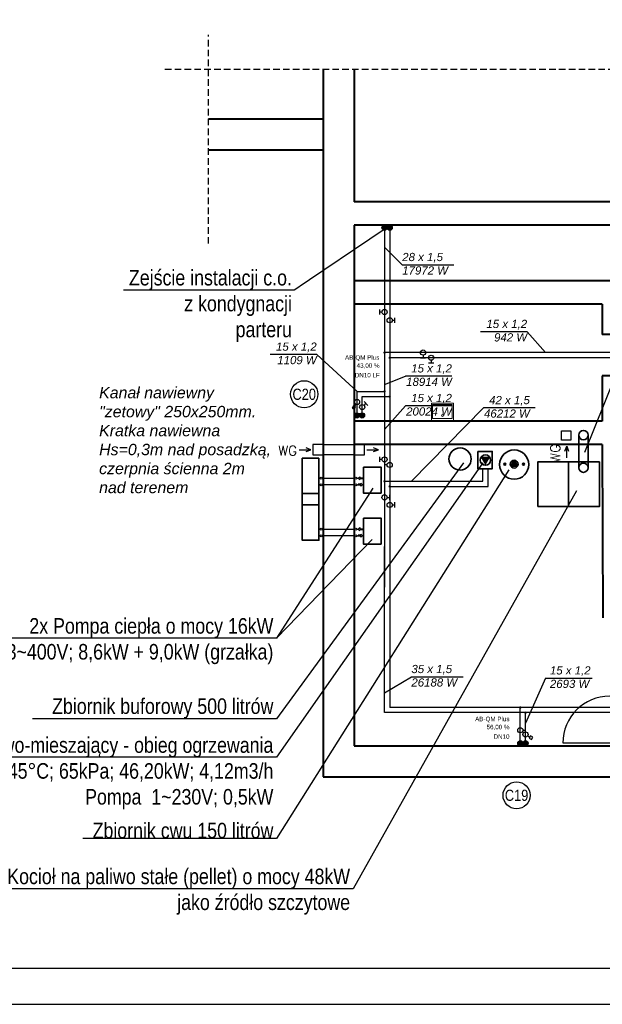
# Model space of a CAD drawing. Header units: millimetres. Extents: x 50532 to 99257, y 49161 to 61325.
# Tile 2 of 95: x 58119 to 59245, y 49161 to 51064. Entities that reach past the tile are written whole.
import ezdxf
from ezdxf import colors
from ezdxf.entities.mleader import LeaderData, LeaderLine
from ezdxf.enums import TextEntityAlignment as Align
from ezdxf.lldxf.tags import DXFTag
from ezdxf.math import Vec2, Vec3

# ---------------------------------------------------------------- set-up
doc = ezdxf.new("R2010")
doc.units = ezdxf.units.MM
doc.linetypes.add('DASHED', pattern=[19.05, 12.7, -6.35])
for name, color, linetype in [('CP_UCSSPEC', 8, 'Continuous'), ('IS_Opisy_działek_Therm', 7, 'SOLID'), ('IS_Opisy_działek_Wodociag', 7, 'SOLID'), ('IS_Text_Armatury_Therm', 7, 'Continuous'), ('IS_Text_Konstrukcji', 7, 'Continuous'), ('TABELKA', 7, 'Continuous')]:
    doc.layers.add(name, color=color, linetype=linetype)
for name, color, linetype, lineweight in [('gruba', 8, 'Continuous', 40), ('IS_ARMATURA', 7, 'Continuous', 35), ('IS_KAN_OPIS', 7, 'Continuous', 30), ('IS_OPIS', 7, 'Continuous', 9), ('IS_WENTN', 150, 'Continuous', 30), ('KRESKOWANIE', 9, 'Continuous', 0), ('PRZERYWANA', 8, 'DASHED', 30), ('Rurociągi (wszystkie)', 1, 'Continuous', 30), ('średnia', 8, 'Continuous', 25)]:
    doc.layers.add(name, color=color, linetype=linetype, lineweight=lineweight)
doc.layers.add('IS_Armatura_Therm', color=7, linetype='SOLID', true_color=0x000000)
doc.layers.add('IS_Grafika', color=7, linetype='SOLID', true_color=0x000000)
doc.layers.add('IS_Powrót', color=5, linetype='DASH', lineweight=30, true_color=0x0000ff)
doc.layers.add('IS_Zasilanie', color=1, linetype='SOLID', lineweight=30, true_color=0xff0000)
doc.styles.add('ARIAL', font='ARIALN.TTF')
doc.styles.add('Arial Narrow_1', font='ARIALN.TTF')
doc.styles.add('CP_ATTR', font='romans.shx')
doc.styles.add('FDBES', font='simplex.shx')
doc.styles.get("Standard").update_dxf_attribs({"font": 'GOTHIC.TTF'})
tags = doc.linetypes.add('DASH', pattern=[15, 10, -5]).pattern_tags.tags
tags[6:7] = [DXFTag(74, 4), DXFTag(75, 0), DXFTag(340, '0'), DXFTag(46, 0.0), DXFTag(50, 0.0), DXFTag(44, 0.0), DXFTag(45, 0.0)]
tags[4:5] = [DXFTag(74, 4), DXFTag(75, 0), DXFTag(340, '0'), DXFTag(46, 0.0), DXFTag(50, 0.0), DXFTag(44, 0.0), DXFTag(45, 0.0)]
tags = doc.linetypes.add('SOLID', pattern=[10, 10, 0]).pattern_tags.tags
tags[6:7] = [DXFTag(74, 4), DXFTag(75, 0), DXFTag(340, '0'), DXFTag(46, 0.0), DXFTag(50, 0.0), DXFTag(44, 0.0), DXFTag(45, 0.0)]
tags[4:5] = [DXFTag(74, 4), DXFTag(75, 0), DXFTag(340, '0'), DXFTag(46, 0.0), DXFTag(50, 0.0), DXFTag(44, 0.0), DXFTag(45, 0.0)]

# ---------------------------------------------------------------- blocks, each defined once
blk = doc.blocks.new('cp_insbp_1')
blk.add_point((0, 0))
at = {"style": 'CP_ATTR', "flags": 9}
for tag in ['FORM', 'TYPE', 'ID', 'WIDTH', 'HEIGHT', 'SYSTEM', 'VERSION', 'PIPE', 'OTHER']:
    blk.add_attdef(tag, text='', height=0.00005, dxfattribs=at).set_placement((-1, 1), align=Align.MIDDLE_LEFT)
blk = doc.blocks.new('cp_insbp_2')
blk.add_point((0, 0))
at = {"style": 'CP_ATTR', "flags": 9}
for tag in ['FORM', 'TYPE', 'ID', 'WIDTH', 'HEIGHT', 'SYSTEM', 'VERSION', 'PIPE', 'OTHER']:
    blk.add_attdef(tag, text='', height=0.00005, dxfattribs=at).set_placement((-1, 1), align=Align.MIDDLE_LEFT)
blk = doc.blocks.new('cp_insbp_3')
blk.add_point((0, 0))
at = {"style": 'CP_ATTR', "flags": 9}
for tag in ['OTHER', 'PIPE', 'VERSION', 'SYSTEM', 'HEIGHT', 'WIDTH', 'ID', 'TYPE', 'FORM']:
    blk.add_attdef(tag, text='', height=0.00005, dxfattribs=at).set_placement((-1, 1), align=Align.MIDDLE_LEFT)
blk = doc.blocks.new('2DARZ_115a_f5x525s')
for p, q in [((-21.5, 0), (21.5, 0)), ((-21.5, 0), (-21.5, -35)), ((21.5, 0), (21.5, -35)), ((-19, -5), (19, -5)), ((-19, -5), (-19, -32.5)), ((19, -5), (19, -32.5)), ((-21.5, -35), (21.5, -35)), ((-19, -32.5), (19, -32.5))]:
    blk.add_line(p, q)
blk.add_circle((0, -10.9), 1.75)
at = {"layer": 'CP_UCSSPEC', "xscale": 0.005, "yscale": 0.005, "zscale": 0.005}
for name, p in [('cp_insbp_2', (-21.5, 0)), ('cp_insbp_1', (0, 0)), ('cp_insbp_3', (21.5, 0))]:
    blk.add_blockref(name, p, dxfattribs=at)
at = {"style": 'CP_ATTR', "flags": 9}
for tag in ['OTHER', 'PRICE', 'WEIGHT', 'CHARACTER', 'ORDER-NO', 'PRODUCT-TYPE', 'ARTICLE', 'PRODUCER', 'NUMBER', 'GROUP', 'NAME']:
    blk.add_attdef(tag, text='', height=0.00005, dxfattribs=at).set_placement((-9.4, -1.2), align=Align.MIDDLE_LEFT)
blk = doc.blocks.new('G$CE5A29E02')
at = {"layer": 'gruba'}
for p, q in [((-522.8, 555.9), (-522.8, -810.8)), ((-522.8, 555.9), (-522.8, -810.8)), ((-462.8, 555.9), (-462.8, 300.2)), ((-522.8, 460.2), (-744.7, 460.2)), ((-522.8, 400.2), (-744.7, 400.2)), ((-522.8, 400.2), (-744.7, 400.2)), ((315.2, 300.2), (-462.8, 300.2)), ((315.2, 255.2), (-462.8, 255.2)), ((-462.8, 255.2), (-462.8, -750.8)), ((61.4, 147.2), (-462.8, 147.2)), ((16.4, 102.2), (-462.8, 102.2)), ((16.4, 102.2), (16.4, 43.9)), ((61.4, 43.9), (16.4, 43.9)), ((16.4, -36.1), (16.4, -123.8)), ((61.4, -36.1), (16.4, -36.1)), ((16.4, -123.8), (-462.8, -123.8)), ((16.4, -168.8), (-462.8, -168.8)), ((-462.8, -750.8), (880.2, -750.8)), ((-522.8, -810.8), (940.2, -810.8)), ((-522.8, -810.8), (-102.8, -810.8))]:
    blk.add_line(p, q, dxfattribs=at)
blk.add_lwpolyline([(16.4, -168.8), (17.7, -504)], dxfattribs=at)
at = {"layer": 'PRZERYWANA'}
for p, q in [((-744.7, 219.5), (-744.7, 622.8)), ((1222, 555.9), (-835.3, 555.9))]:
    blk.add_line(p, q, dxfattribs=at)
at = {"layer": 'średnia'}
blk.add_line((31.2, -745.9), (-58.8, -745.9), dxfattribs=at)
blk.add_arc((31.2, -745.9), 90.8, 90.0142, 180, dxfattribs=at)
at = {"layer": 'KRESKOWANIE', "ltscale": 20, "rotation": 179.9999999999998}
blk.add_blockref('2DARZ_115a_f5x525s', (-292.3, -123.8), dxfattribs=at)
blk = doc.blocks.new('kierunek przeplywu')
at = {"layer": 'IS_Opisy_działek_Wodociag', "linetype": 'ByBlock'}
for p, q in [((-7.9, 0), (-5, 2.9)), ((-7.9, 0), (-5, -2.9)), ((-5, 2.9), (-5, 0.9)), ((-5, 0.9), (0, 0.9)), ((0, 0.9), (0, 0)), ((0, -0.9), (0, 0)), ((-5, -2.9), (-5, -0.9)), ((-5, -0.9), (0, -0.9))]:
    blk.add_line(p, q, dxfattribs=at)
blk = doc.blocks.new('_None')

msp = doc.modelspace()

# ---------------------------------------------------------------- hatches: boundary and pattern name
at = {"layer": 'IS_ARMATURA'}
for points in [[(59019.1, 50202.5), (59027.9, 50217.6), (59010.4, 50217.6)], [(59074.8, 50212.1), (59081.3, 50200.8), (59068.2, 50200.8)]]:
    msp.add_hatch(color=256, dxfattribs=at).paths.add_polyline_path(points)
at = {"layer": 'IS_Grafika', "transparency": 33554687}
h = msp.add_hatch(color=7, dxfattribs=at)
h.dxf.hatch_style = 1
edge = h.paths.add_edge_path()
edge.add_arc((58834.1, 50661.6), 5, 0, 360)
edge = h.paths.add_edge_path()
edge.add_arc((58824.1, 50661.6), 5, 0, 360)
h = msp.add_hatch(color=7, dxfattribs=at)
h.dxf.hatch_style = 1
edge = h.paths.add_edge_path()
edge.add_arc((58780.6, 50298.8), 5, 0, 360)
edge = h.paths.add_edge_path()
edge.add_arc((58770.6, 50298.8), 5, 0, 360)
h = msp.add_hatch(color=7, dxfattribs=at)
h.dxf.hatch_style = 1
edge = h.paths.add_edge_path()
edge.add_arc((59096.7, 49665.2), 5, 0, 360)
edge = h.paths.add_edge_path()
edge.add_arc((59086.7, 49665.2), 5, 0, 360)
at = {"layer": 'IS_Opisy_działek_Therm'}
h = msp.add_hatch(color=1, dxfattribs=at)
edge = h.paths.add_edge_path()
edge.add_arc((58824.1, 50420.3), 2.4, 0, 360)
h = msp.add_hatch(color=1, dxfattribs=at)
edge = h.paths.add_edge_path()
edge.add_arc((58824.1, 50345.3), 2.4, 0, 360)
h = msp.add_hatch(color=1, dxfattribs=at)
edge = h.paths.add_edge_path()
edge.add_arc((58824.1, 50171.5), 2.4, 0, 360)
h = msp.add_hatch(color=1, dxfattribs=at)
edge = h.paths.add_edge_path()
edge.add_arc((59096.6, 49724.4), 2.4, 0, 360)
at = {"layer": 'IS_Powrót'}
h = msp.add_hatch(color=256, dxfattribs=at)
edge = h.paths.add_edge_path()
edge.add_arc((58834.1, 50161.5), 2.4, 0, 360)
at = {"layer": 'IS_Text_Armatury_Therm'}
h = msp.add_hatch(color=5, dxfattribs=at)
edge = h.paths.add_edge_path()
edge.add_arc((58834.1, 50410.3), 2.4, 0, 360)
h = msp.add_hatch(color=5, dxfattribs=at)
edge = h.paths.add_edge_path()
edge.add_arc((58834.1, 50335.3), 2.4, 0, 360)
h = msp.add_hatch(color=5, dxfattribs=at)
edge = h.paths.add_edge_path()
edge.add_arc((59086.6, 49734.4), 2.4, 0, 360)

# ---------------------------------------------------------------- linework, layer by layer
msp.add_lwpolyline([(59166.1, 50269.2), (59184, 50269.2), (59184, 50251.2), (59166.1, 50251.2)], close=True)
at = {"layer": 'IS_ARMATURA'}
for p, q in [((59027.9, 50217.6, 0), (59010.4, 50217.6, 0)), ((59068.2, 50200.8), (59074.8, 50212.1)), ((59081.3, 50200.8), (59068.2, 50200.8)), ((59074.8, 50212.1), (59081.3, 50200.8)), ((59179.9, 50122.8), (59179.9, 50208.8))]:
    msp.add_line(p, q, dxfattribs=at)
for points in [[(59199.6, 50197.8), (59199.6, 50260.7)], [(59217.6, 50260.7), (59217.6, 50197.8)]]:
    msp.add_lwpolyline(points, dxfattribs=at)
for points in [[(58697.1, 50216), (58697.1, 50126), (58665.1, 50126), (58665.1, 50216)], [(59004.4, 50229.3), (59004.4, 50195.7), (59032.4, 50195.7), (59032.4, 50229.3)], [(58817.6, 50148.5), (58817.6, 50198.5), (58783.6, 50198.5), (58783.6, 50148.5)], [(59120.4, 50122.8), (59239.4, 50122.8), (59239.4, 50208.8), (59120.4, 50208.8)], [(58697.1, 50147.7), (58697.1, 50057.7), (58665.1, 50057.7), (58665.1, 50147.7)], [(58817.6, 50050), (58817.6, 50100), (58783.6, 50100), (58783.6, 50050)]]:
    msp.add_lwpolyline(points, close=True, dxfattribs=at)
for centre, radius in [((59208.6, 50260.7), 9), ((58970.2, 50214.6), 21.5), ((59074.8, 50203.8), 28.2), ((59056.8, 50204.5), 2), ((59056.8, 50204.5), 1), ((59092.8, 50204.5), 2), ((59092.8, 50204.5), 1), ((59208.6, 50197.8), 9)]:
    msp.add_circle(centre, radius, dxfattribs=at)
msp.add_ellipse((59019.1, 50212.5, 0), major_axis=(0, 10.1), ratio=1, dxfattribs=at)
at = {"layer": 'IS_ARMATURA', "extrusion": (0, 0, -1)}
msp.add_ellipse((59074.8, 50204.5), major_axis=(0, -7.56), ratio=1, dxfattribs=at)
at = {"layer": 'IS_Armatura_Therm'}
for p, q in [((58814.1, 50503.6), (58814.1, 50493.6)), ((58819.1, 50498.6), (58814.1, 50498.6)), ((58839.1, 50482.7), (58844.1, 50482.7)), ((58844.1, 50477.7), (58844.1, 50487.7)), ((58893.5, 50410.3), (58903.5, 50410.3)), ((58898.5, 50415.3), (58898.5, 50410.3)), ((58914.1, 50405.3), (58914.1, 50400.3)), ((58909.1, 50400.3), (58919.1, 50400.3)), ((58791.5, 50318.3), (58784.5, 50325.4)), ((58784.5, 50318.3), (58788, 50321.9)), ((58814.1, 50218.8), (58814.1, 50208.8)), ((58819.1, 50213.8), (58814.1, 50213.8)), ((58824.1, 50208.1), (58824.1, 50198.1)), ((58829.1, 50203.1), (58824.1, 50203.1)), ((58829.1, 50140.5), (58834.1, 50140.5)), ((58834.1, 50135.5), (58834.1, 50145.5)), ((58839.1, 50126), (58844.1, 50126)), ((58844.1, 50121), (58844.1, 50131)), ((59091.6, 49690.4), (59096.6, 49690.4)), ((59096.6, 49685.4), (59096.6, 49695.4))]:
    msp.add_line(p, q, dxfattribs=at)
at = {"layer": 'IS_Armatura_Therm', "color": 1}
for p, q in [((58763.8, 50317.4), (58761.3, 50313.1)), ((58761.3, 50313.1), (58765.6, 50310.6)), ((58768.1, 50314.9), (58763.8, 50317.4)), ((58765.6, 50310.6), (58768.1, 50314.9)), ((58768.4, 50320.5), (58765.9, 50316.2)), ((59100.9, 49679.7), (59105.3, 49677.2)), ((59106.5, 49679.3), (59104, 49675)), ((59104, 49675), (59108.3, 49672.5)), ((59110.8, 49676.8), (59106.5, 49679.3)), ((59108.3, 49672.5), (59110.8, 49676.8))]:
    msp.add_line(p, q, dxfattribs=at)
at = {"layer": 'IS_Armatura_Therm'}
for centre, major_axis in [((58824.1, 50498.6), (5, 0)), ((58834.1, 50482.7), (5, 0)), ((58898.5, 50420.3), (5, 0)), ((58914.1, 50410.3), (5, 0)), ((58780.9, 50314.8), (3.54, -3.54)), ((58824.1, 50213.8), (5, 0)), ((58834.1, 50203.1), (5, 0)), ((58824.1, 50140.5), (5, 0)), ((58834.1, 50126), (5, 0)), ((59086.6, 49690.4), (5, 0))]:
    msp.add_ellipse(centre, major_axis=major_axis, ratio=1, dxfattribs=at)
at = {"layer": 'IS_Armatura_Therm', "color": 1}
for centre in [(58770.9, 50324.8), (59096.6, 49682.2)]:
    msp.add_ellipse(centre, major_axis=(5, 0), ratio=1, dxfattribs=at)
at = {"layer": 'IS_Grafika'}
for centre in [(58824.1, 50661.6), (58834.1, 50661.6), (58770.6, 50298.8), (58780.6, 50298.8), (59086.7, 49665.2), (59096.7, 49665.2)]:
    msp.add_circle(centre, 5, dxfattribs=at)
at = {"layer": 'IS_Opisy_działek_Therm'}
for p, q in [((58824.1, 50624), (58858.3, 50589.8)), ((58858.3, 50589.8), (58958.3, 50589.8)), ((59099.8, 50460.5), (59009.9, 50460.5)), ((59135.2, 50420.3), (59099.8, 50460.5)), ((58693, 50416.6), (58603.1, 50416.6)), ((58770.9, 50345.3), (58693, 50416.6)), ((58824.1, 50358.3), (58864.4, 50374.6)), ((58954.4, 50374.6), (58864.4, 50374.6)), ((58824.1, 50271.3), (58864.4, 50317.2)), ((58954.4, 50317.2), (58864.4, 50317.2)), ((58876, 50171.5), (59015.4, 50313.3)), ((59115.3, 50313.3), (59015.4, 50313.3)), ((58824.1, 49762.5), (58876, 49793.6)), ((58876, 49793.6), (58976, 49793.6)), ((59135.4, 49790.9), (59096.6, 49704.1)), ((59135.4, 49790.9), (59225.4, 49790.9))]:
    msp.add_line(p, q, dxfattribs=at)
at = {"layer": 'IS_Powrót'}
for p, q in [((58834.1, 50661.6), (58834.1, 50410.3)), ((58834.1, 50410.3), (58834.1, 49734.4)), ((59381, 50410.3), (58834.1, 50410.3)), ((58780.9, 50298.7), (58780.9, 50335.3)), ((58780.9, 50335.3), (58834.1, 50335.3)), ((59024.2, 50161.5), (59024.2, 50195.7)), ((58834.1, 50161.5), (59024.2, 50161.5)), ((59086.6, 49734.4), (58834.1, 49734.4)), ((59086.6, 49668.2), (59086.6, 49734.4)), ((59594.8, 49734.4), (59086.6, 49734.4))]:
    msp.add_line(p, q, dxfattribs=at)
at = {"layer": 'IS_Text_Konstrukcji', "ltscale": 20}
for centre in [(58668.8, 50339.7), (59079.4, 49564.7)]:
    msp.add_circle(centre, 26.2, dxfattribs=at)
at = {"layer": 'IS_WENTN'}
for p, q in [((58681.8, 50232.6), (58672.4, 50236.2)), ((58705.8, 50242.6), (58765.6, 50242.6)), ((58812.2, 50232.6), (58802.8, 50236.2)), ((58659.3, 50232.6), (58681.8, 50232.6)), ((58672.4, 50229.1), (58681.8, 50232.6)), ((58765.6, 50222.6), (58705.8, 50222.6)), ((58789.7, 50232.6), (58812.2, 50232.6)), ((58802.8, 50229.1), (58812.2, 50232.6))]:
    msp.add_line(p, q, dxfattribs=at)
at = {"layer": 'IS_WENTN', "color": 0}
for p, q in [((59172.8, 50229.9), (59176.4, 50239.3)), ((59176.4, 50216.8), (59176.4, 50239.3)), ((59176.4, 50239.3), (59179.9, 50229.9))]:
    msp.add_line(p, q, dxfattribs=at)
at = {"layer": 'IS_WENTN'}
for points in [[(58685.8, 50222.6), (58705.8, 50222.6), (58705.8, 50242.6), (58685.8, 50242.6)], [(58765.6, 50222.6), (58785.6, 50222.6), (58785.6, 50242.6), (58765.6, 50242.6)]]:
    msp.add_lwpolyline(points, close=True, dxfattribs=at)
at = {"layer": 'IS_Zasilanie'}
for p, q in [((58824.1, 50661.6), (58824.1, 50420.3)), ((58824.1, 50420.3), (58824.1, 49966.6)), ((59391, 50420.3), (58824.1, 50420.3)), ((58770.9, 50301.3), (58770.9, 50345.3)), ((58770.9, 50345.3), (58824.1, 50345.3)), ((59014.2, 50171.5), (59014.2, 50195.7)), ((58824.1, 50171.5), (59014.2, 50171.5)), ((58824.1, 49724.4), (58824.1, 50045.7)), ((59096.6, 49724.4), (58824.1, 49724.4)), ((59096.6, 49666.9), (59096.6, 49724.4)), ((59604.8, 49724.4), (59096.6, 49724.4))]:
    msp.add_line(p, q, dxfattribs=at)
at = {"layer": 'IS_Zasilanie', "ltscale": 30}
for p, q in [((58697.1, 50164.8), (58699.5, 50164.8)), ((58766.3, 50164.8), (58703.5, 50164.8)), ((58770.3, 50164.8), (58773.4, 50164.8)), ((58781.3, 50164.8), (58783.6, 50164.8)), ((58697.1, 50066.3), (58699.5, 50066.3)), ((58766.3, 50066.3), (58703.5, 50066.3)), ((58770.3, 50066.3), (58773.4, 50066.3)), ((58781.3, 50066.3), (58783.6, 50066.3))]:
    msp.add_line(p, q, dxfattribs=at)
for centre in [(58701.5, 50164.8), (58768.3, 50164.8), (58701.5, 50066.3), (58768.3, 50066.3)]:
    msp.add_circle(centre, 2, dxfattribs=at)
at = {"layer": 'Rurociągi (wszystkie)', "color": 150}
for p, q in [((58697.1, 50177.5), (58699.5, 50177.5)), ((58703.5, 50177.5), (58766.3, 50177.5)), ((58770.3, 50177.5), (58773.4, 50177.5)), ((58781.3, 50177.5), (58783.6, 50177.5)), ((58697.1, 50079), (58699.5, 50079)), ((58703.5, 50079), (58766.3, 50079)), ((58770.3, 50079), (58773.4, 50079)), ((58781.3, 50079), (58783.6, 50079))]:
    msp.add_line(p, q, dxfattribs=at)
for centre in [(58701.5, 50177.5), (58768.3, 50177.5), (58701.5, 50079), (58768.3, 50079)]:
    msp.add_circle(centre, 2, dxfattribs=at)
at = {"layer": 'TABELKA'}
for points in [[(57035.2, 49160.8), (62735.2, 49160.8), (62735.2, 52130.8), (57035.2, 52130.8)], [(57285.2, 49230.8), (62665.2, 49230.8), (62665.2, 52060.8), (57285.2, 52060.8)]]:
    msp.add_lwpolyline(points, close=True, dxfattribs=at)

# ---------------------------------------------------------------- block references
at = {"layer": 'IS_Opisy_działek_Wodociag', "linetype": 'ByBlock', "xscale": -1}
for p, rotation in [((58781.3, 50177.5), 179.9999999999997), ((58773.4, 50164.8), 359.9999999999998), ((58781.3, 50079), 179.9999999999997), ((58773.4, 50066.3), 359.9999999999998)]:
    msp.add_blockref('kierunek przeplywu', p, dxfattribs=dict(at, rotation=rotation))
at = {"layer": 'TABELKA'}
msp.add_blockref('G$CE5A29E02', (59228.4, 50411.4), dxfattribs=at)

# ---------------------------------------------------------------- texts
at = {"layer": 'IS_Opisy_działek_Therm', "char_height": 15.84}
for s, insert, attachment_point in [('\\fArial|b0|i1;28 x 1,5', (58858.3, 50594.1), 7), ('\\fArial|b0|i1;17972 W', (58858.3, 50586.9), 1), ('\\fArial|b0|i1;15 x 1,2', (59099.8, 50464.8), 9), ('\\fArial|b0|i1;942 W', (59099.8, 50457.6), 3), ('\\fArial|b0|i1;15 x 1,2', (58693, 50420.9), 9), ('\\fArial|b0|i1;1109 W', (58693, 50413.7), 3), ('\\fArial|b0|i1;15 x 1,2', (58954.4, 50378.9), 9), ('{\\fArial|b0|i1|c0|p0;18914 W}', (58954.4, 50371.7), 3), ('\\fArial|b0|i1;15 x 1,2', (58954.4, 50321.6), 9), ('\\fArial|b0|i1;42 x 1,5', (59105, 50317.6), 9), ('{\\fArial|b0|i1|c0|p0;20024 W}', (58954.4, 50314.4), 3), ('\\fArial|b0|i1;46212 W', (59105, 50310.4), 3), ('\\fArial|b0|i1;35 x 1,5', (58876, 49797.9), 7), ('\\fArial|b0|i1;15 x 1,2', (59143.8, 49795.2), 7), ('\\fArial|b0|i1;26188 W', (58876, 49790.7), 1), ('\\fArial|b0|i1;2693 W', (59143.8, 49788), 1)]:
    msp.add_mtext(s, dxfattribs=dict(at, insert=insert, attachment_point=attachment_point))
at = {"layer": 'IS_Text_Armatury_Therm', "linetype": 'SOLID', "char_height": 8.64}
for s, insert, attachment_point in [('\\fArial|b0|i0;AB-QM Plus', (58747.7, 50404.1), 7), ('\\fArial|b0|i0;43,00 %', (58770.2, 50389.2), 7), ('\\fArial|b0|i0;DN10 LF  ', (58766.6, 50372.2), 7), ('\\fArial|b0|i0;AB-QM Plus', (59065.7, 49705.5), 9), ('\\fArial|b0|i0;56,00 %', (59065.7, 49690.7), 9), ('\\fArial|b0|i0;DN10  ', (59065.7, 49673.7), 9)]:
    msp.add_mtext(s, dxfattribs=dict(at, insert=insert, attachment_point=attachment_point))
at = {"layer": 'IS_Text_Konstrukcji', "ltscale": 20, "style": 'Arial Narrow_1'}
for s, p in [('C20', (58668.8, 50339.7)), ('C19', (59079.4, 49564.7))]:
    msp.add_text(s, height=21.6, dxfattribs=at).set_placement(p, align=Align.MIDDLE_CENTER)
at = {"layer": 'IS_WENTN', "style": 'FDBES'}
msp.add_text('WG', height=18.75, dxfattribs=at).set_placement((58618.6, 50230.7), align=Align.MIDDLE_LEFT)
at = {"layer": 'IS_WENTN', "color": 0, "style": 'FDBES'}
msp.add_text('WG', height=18.75, rotation=90, dxfattribs=at).set_placement((59154.2, 50207.1), align=Align.MIDDLE_LEFT)

# ---------------------------------------------------------------- leaders
at = {"layer": 'IS_KAN_OPIS', "color": 212}
ml = msp.add_multileader_mtext('Standard', dxfattribs=at)
ml.set_content('{\\C256;Systemowy komin spalinowy z kanałem wentylacji grawitacyjnej %%C200}', color=212, style='ARIAL')
ml.set_leader_properties(color=212)
ml.set_arrow_properties(name='NONE')
ml.build(insert=Vec2(0, 0))
ml.multileader.update_dxf_attribs({"text_left_attachment_type": 6, "text_right_attachment_type": 6, "dogleg_length": 5, "arrow_head_size": 3})
ctx = ml.context
ctx.base_point, ctx.char_height, ctx.arrow_head_size, ctx.landing_gap_size, ctx.plane_origin = Vec3(59633.7, 51267.8), 30, 3, 1, Vec3(59956.1, 50012)
ctx.left_attachment, ctx.right_attachment = 6, 6
notes = []
notes.append((ctx, [(0, (1, 1, 0), (59628.7, 51267.8), (1, 0), 5, [(0, [(59211.3, 50227.8)], 0, [])])]))
ctx.mtext.insert, ctx.mtext.width, ctx.mtext.flow_direction = Vec3(59634.7, 51307.2), 675.311, 5
ml = msp.add_multileader_mtext('Standard', dxfattribs=at)
ml.set_content('\\pxqr;{\\C256;Układ pompowo-mieszający - \\A1;obieg ogrzewania\\Pgrzejnikowego 55/45%%DC; 65kPa; 46,20kW; \\fArial Narrow|b0|i0|c238|p0;4,12m3\\fArial Narrow|b0|i0|c238|p34;/h\\P\\C1;Pompa  1~230V; 0,5kW}', color=212, style='ARIAL')
ml.set_leader_properties(color=212)
ml.set_arrow_properties(name='NONE')
ml.build(insert=Vec2(0, 0))
ml.multileader.update_dxf_attribs({"text_left_attachment_type": 6, "text_right_attachment_type": 6, "dogleg_length": 5, "arrow_head_size": 3})
ctx = ml.context
ctx.base_point, ctx.char_height, ctx.arrow_head_size, ctx.landing_gap_size, ctx.plane_origin = Vec3(57821.1, 49638.5), 30, 3, 1, Vec3(55198.6, 49017.5)
ctx.left_attachment, ctx.right_attachment, ctx.text_align_type, ctx.attachment_type = 6, 6, 2, 2
notes.append((ctx, [(0, (1, 1, 0), (58615.2, 49638.5), (-1, 0), 5, [(0, [(59013.9, 50207.1)], 0, [])])]))
ctx.mtext.insert, ctx.mtext.width, ctx.mtext.alignment, ctx.mtext.flow_direction = Vec3(58609.2, 49676.8), 8077.04, 3, 5
ml = msp.add_multileader_mtext('Standard', dxfattribs=at)
ml.set_content('{\\C256;Zbiornik buforowy 500 litrów}', color=212, style='ARIAL')
ml.set_leader_properties(color=212)
ml.set_arrow_properties(name='NONE')
ml.build(insert=Vec2(0, 0))
ml.multileader.update_dxf_attribs({"text_left_attachment_type": 6, "text_right_attachment_type": 6, "dogleg_length": 5, "arrow_head_size": 3})
ctx = ml.context
ctx.base_point, ctx.char_height, ctx.arrow_head_size, ctx.landing_gap_size, ctx.plane_origin = Vec3(58181.4, 49712.7), 30, 3, 1, Vec3(58740.1, 49903.6)
ctx.left_attachment, ctx.right_attachment, ctx.text_align_type, ctx.attachment_type = 6, 6, 2, 2
notes.append((ctx, [(0, (1, 1, 0), (58615.2, 49712.7), (-1, 0), 5, [(0, [(58976.6, 50207)], 0, [])])]))
ctx.mtext.insert, ctx.mtext.width, ctx.mtext.alignment, ctx.mtext.flow_direction = Vec3(58609.2, 49752), 460.954, 3, 5
ml = msp.add_multileader_mtext('Standard', dxfattribs=at)
ml.set_content('{\\C256;Zbiornik cwu 150 litrów}', color=212, style='ARIAL')
ml.set_leader_properties(color=212)
ml.set_arrow_properties(name='NONE')
ml.build(insert=Vec2(0, 0))
ml.multileader.update_dxf_attribs({"text_left_attachment_type": 6, "text_right_attachment_type": 6, "dogleg_length": 5, "arrow_head_size": 3})
ctx = ml.context
ctx.base_point, ctx.char_height, ctx.arrow_head_size, ctx.landing_gap_size, ctx.plane_origin = Vec3(58259.7, 49480.9), 30, 3, 1, Vec3(57524.5, 49304.2)
ctx.left_attachment, ctx.right_attachment, ctx.text_align_type, ctx.attachment_type = 6, 6, 2, 2
notes.append((ctx, [(0, (1, 1, 0), (58615.2, 49480.9), (-1, 0), 5, [(0, [(59064.2, 50193.9)], 0, [])])]))
ctx.mtext.insert, ctx.mtext.width, ctx.mtext.alignment, ctx.mtext.flow_direction = Vec3(58609.2, 49511.6), 364.585, 3, 5
ml = msp.add_multileader_mtext('Standard', dxfattribs=at)
ml.set_content('\\pxqr;{\\C256;2x Pompa ciepła o mocy 16kW\\P\\C1;2x zasilanie 3~400V; 8,6kW + 9,0kW (grzałka)}', color=212, style='ARIAL')
ml.set_leader_properties(color=212)
ml.set_arrow_properties(name='NONE')
ml.build(insert=Vec2(0, 0))
ml.multileader.update_dxf_attribs({"text_left_attachment_type": 6, "text_right_attachment_type": 6, "dogleg_length": 5, "arrow_head_size": 3})
ctx = ml.context
ctx.base_point, ctx.char_height, ctx.arrow_head_size, ctx.landing_gap_size, ctx.plane_origin = Vec3(57906.3, 49868.2), 30, 3, 1, Vec3(59453.5, 50526.3)
ctx.left_attachment, ctx.right_attachment, ctx.text_align_type, ctx.attachment_type = 6, 6, 2, 2
notes.append((ctx, [(1, (1, 1, 0), (58615.2, 49868.2), (-1, 0), 5, [(0, [(58801.4, 50158)], 0, []), (1, [(58800.2, 50058.9)], 0, [])])]))
ctx.mtext.insert, ctx.mtext.width, ctx.mtext.alignment, ctx.mtext.flow_direction = Vec3(58609.2, 49907.1), 721.589, 3, 5
ml = msp.add_multileader_mtext('Standard', dxfattribs=at)
ml.set_content('{\\C256;Kocioł na paliwo stałe (pellet) o mocy 48kW jako źródło szczytowe}', color=212, style='ARIAL')
ml.set_leader_properties(color=212)
ml.set_arrow_properties(name='NONE')
ml.build(insert=Vec2(0, 0))
ml.multileader.update_dxf_attribs({"text_left_attachment_type": 6, "text_right_attachment_type": 6, "dogleg_length": 5, "arrow_head_size": 3})
ctx = ml.context
ctx.base_point, ctx.char_height, ctx.arrow_head_size, ctx.landing_gap_size, ctx.plane_origin = Vec3(58096.4, 49383.7), 30, 3, 1, Vec3(57865.3, 49289.4)
ctx.left_attachment, ctx.right_attachment, ctx.text_align_type, ctx.attachment_type = 6, 6, 2, 2
notes.append((ctx, [(0, (1, 1, 0), (58763.5, 49383.7), (-1, 0), 5, [(0, [(59195.5, 50153.2)], 0, [])])]))
ctx.mtext.insert, ctx.mtext.width, ctx.mtext.alignment, ctx.mtext.flow_direction = Vec3(58757.5, 49423), 674.996, 3, 5
for ctx, leaders in notes:
    for number, flags, end, landing, length, lines in leaders:
        leader = LeaderData()
        leader.index, (leader.has_last_leader_line, leader.has_dogleg_vector, leader.attachment_direction) = number, flags
        leader.last_leader_point, leader.dogleg_vector, leader.dogleg_length = Vec3(end), Vec3(landing), length
        for number, points, colour, breaks in lines:
            line = LeaderLine()
            line.index, line.vertices, line.color, line.breaks = number, Vec3.list(points), colors.encode_raw_color(colour), breaks
            leader.lines.append(line)
        ctx.leaders.append(leader)

# ---------------------------------------------------------------- next in the draw order: leaders
at = {"layer": 'IS_OPIS'}
ml = msp.add_multileader_mtext('Standard', dxfattribs=at)
ml.set_content('{\\C250;\\c3355443;Zejście instalacji c.o. z kondygnacji parteru}', color=256, style='ARIAL')
ml.set_leader_properties(color=256)
ml.build(insert=Vec2(0, 0))
ml.multileader.update_dxf_attribs({"text_left_attachment_type": 6, "text_right_attachment_type": 6, "dogleg_length": 3, "arrow_head_size": 4.5})
ctx = ml.context
ctx.base_point, ctx.char_height, ctx.arrow_head_size, ctx.landing_gap_size, ctx.plane_origin = Vec3(58320.5, 50541), 30, 4.5, 1.12, Vec3(57513.3, 50312.5)
ctx.left_attachment, ctx.right_attachment, ctx.text_align_type, ctx.attachment_type = 6, 6, 2, 2
notes = []
notes.append((ctx, [(0, (1, 1, 0), (58649.3, 50541), (-1, 0), 3, [(0, [(58829.1, 50661.6)], 0, [])])]))
ctx.mtext.insert, ctx.mtext.width, ctx.mtext.alignment, ctx.mtext.flow_direction = Vec3(58645.1, 50580), 322.325, 3, 5
ctx.mtext.has_bg_fill, ctx.mtext.bg_color, ctx.mtext.bg_scale_factor, ctx.mtext.bg_transparency, ctx.mtext.use_window_bg_color = 1, -1027028792, 1.5, 0, 1
for ctx, leaders in notes:
    for number, flags, end, landing, length, lines in leaders:
        leader = LeaderData()
        leader.index, (leader.has_last_leader_line, leader.has_dogleg_vector, leader.attachment_direction) = number, flags
        leader.last_leader_point, leader.dogleg_vector, leader.dogleg_length = Vec3(end), Vec3(landing), length
        for number, points, colour, breaks in lines:
            line = LeaderLine()
            line.index, line.vertices, line.color, line.breaks = number, Vec3.list(points), colors.encode_raw_color(colour), breaks
            leader.lines.append(line)
        ctx.leaders.append(leader)

# ---------------------------------------------------------------- next in the draw order: texts
at = {"layer": 'IS_Text_Konstrukcji', "linetype": 'SOLID', "insert": (58610, 50251.1), "char_height": 22, "width": 337.679, "attachment_point": 6}
msp.add_mtext('\\pxql;{\\fArial|b0|i1|c0|p0;Kanał nawiewny "zetowy" 250x250mm. Kratka nawiewna\\PHs=0,3m nad posadzką, czerpnia ścienna 2m nad terenem}', dxfattribs=at)

doc.saveas('drawing.dxf')
